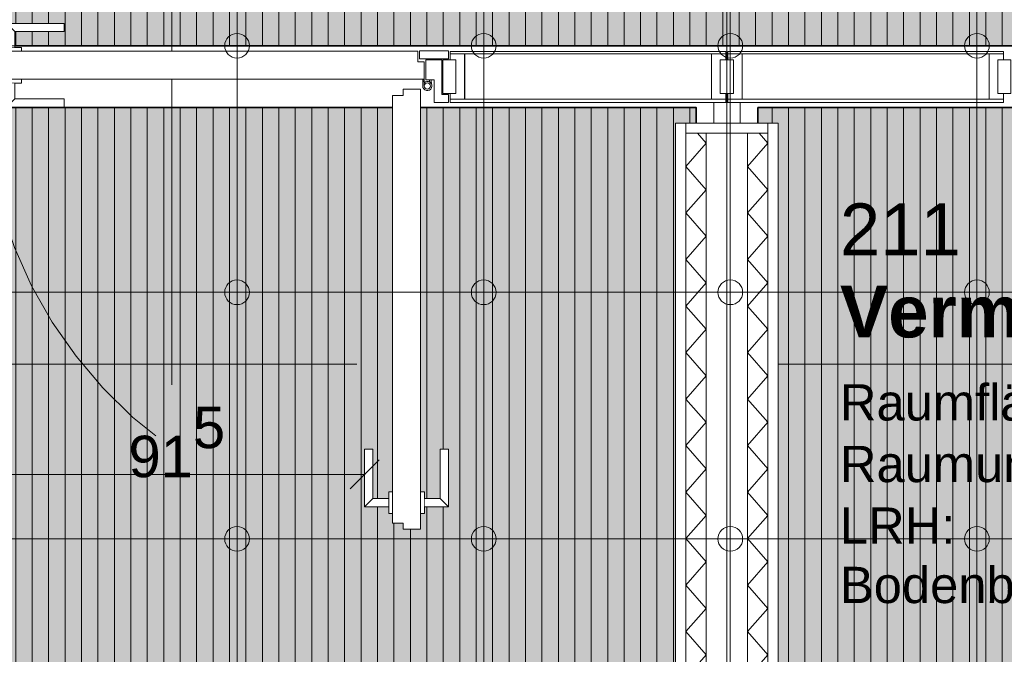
# Model space of a CAD drawing. Header units: metres. Extents: x -45 to 152, y -127 to 99.
# Tile 25 of 256: x -35.47 to -33.08, y -19.61 to -18.06. Entities that reach past the tile are written whole.
import ezdxf
from ezdxf.enums import TextEntityAlignment as Align

# ---------------------------------------------------------------- set-up
doc = ezdxf.new("R2010")
doc.units = ezdxf.units.M
doc.header["$PDMODE"] = 1
doc.header["$PDSIZE"] = -2
for name, pattern in [('Achsen 01', [5.291531, 3.175, -1.058062, 0.352704, -0.705764]), ('gestrichelt - 01', [2, 1, -1]), ('Raster 01', [2, 1, -1])]:
    doc.linetypes.add(name, pattern=pattern)
doc.layers.get('0').update_dxf_attribs({"lineweight": 25})
for name, color, linetype, lineweight in [('027_Tischlerarbeiten-340 Innentüren', 7, 'Continuous', 9), ('036_Bodenbelagarbeiten-350 Doppelbodenelement', 7, 'Continuous', 9), ('039_Trockenbauarbeiten-340 Gipskarton', 7, 'Continuous', 9), ('_1.35m (3D)', 7, 'Continuous', 9), ('_GRU (2D)', 7, 'Continuous', 9), ('_OG 2 (2D)', 7, 'Continuous', 9), ('_OG 2 - DS (2D)', 7, 'Continuous', 9), ('AV1-Stempel-Raumstempel', 7, 'Continuous', 9)]:
    doc.layers.add(name, color=color, linetype=linetype, lineweight=lineweight)
for name, color, linetype, lineweight, true_color in [('031_Metallbauarbeiten-350 Lamellendecke DS', 7, 'Continuous', 35, 0x666666), ('039_Trockenbauarbeiten-340 Dämmung', 7, 'Continuous', 9, 0xc0c0c0), ('AV1-Achsen', 1, 'Achsen 01', 18, 0xff0000), ('AV1-Raster', 7, 'Raster 01', 9, 0xa6a6a6)]:
    doc.layers.add(name, color=color, linetype=linetype, lineweight=lineweight, true_color=true_color)
doc.layers.get('0').freeze()
doc.styles.add('Arial', font='arial.ttf')
doc.styles.add('Arial (bold)', font='arialbd.ttf')
doc.dimstyles.new('COE 50', dxfattribs={"dimtxt": 126.090495, "dimasz": 0.001414, "dimexe": 0.001, "dimexo": 0.01, "dimgap": 0.001, "dimtad": 1, "dimdec": 3, "dimtxsty": 'Arial', "dimblk": 'VW_SLASH-4', "dimblk1": 'VW_SLASH-4', "dimblk2": 'VW_SLASH-4', "dimcen": 0, "dimadec": 3, "dimazin": 0, "dimtfac": 0.8, "dimtdec": 3, "dimtix": 1, "dimtmove": 0, "dimatfit": 0, "dimldrblk": 'VW_SLASH-3', "dimfxl": 0.002, "dimfxlon": 1, "dimfrac": 2, "dimtolj": 1, "dimarcsym": 0})
pattern_1 = [(90, (0, 0), (0.04, 0), [])]

# ---------------------------------------------------------------- blocks, each defined once
blk = doc.blocks.new('Group-2')
at = {"layer": 'AV1-Raster'}
for p, q in [((-35.1, -22.95), (-35.1, 1.35)), ((-33.75, -22.95), (-33.75, 1.35)), ((1.35, -18.9), (-40.5, -18.9))]:
    blk.add_line(p, q, dxfattribs=at)
blk = doc.blocks.new('1.35m (3D)')
at = {"layer": 'AV1-Raster', "color": 7}
blk.add_blockref('Group-2', (0, 0), dxfattribs=at)
blk = doc.blocks.new('OG 2 - DS (2D)')
at = {"layer": '031_Metallbauarbeiten-350 Lamellendecke DS', "linetype": 'Continuous', "lineweight": 0, "transparency": 33554508}
for color, points in [(254, [(-39.025, -16.375), (-23.075, -16.375), (-23.075, -18.125), (-39.025, -18.125)]), (190, [(-39.025, -16.375), (-23.075, -16.375), (-23.075, -18.125), (-39.025, -18.125)]), (254, [(-39.025, -18.275), (-33.825, -18.275), (-33.825, -21.385), (-39.025, -21.385)]), (190, [(-39.025, -18.275), (-33.825, -18.275), (-33.825, -21.385), (-39.025, -21.385)]), (254, [(-33.675, -18.275), (-29.775, -18.275), (-29.775, -21.385), (-33.675, -21.385)]), (190, [(-33.675, -18.275), (-29.775, -18.275), (-29.775, -21.385), (-33.675, -21.385)])]:
    blk.add_hatch(color=color, dxfattribs=at).paths.add_polyline_path(points)
at = {"layer": '031_Metallbauarbeiten-350 Lamellendecke DS', "linetype": 'Continuous', "lineweight": 9, "transparency": 33554508}
h = blk.add_hatch(dxfattribs=at)
h.set_pattern_fill('Lamellendecke', color=252, style=0, pattern_type=2)
h.set_pattern_definition(pattern_1)
h.paths.add_polyline_path([(-39.025, -16.375), (-23.075, -16.375), (-23.075, -18.125), (-39.025, -18.125)])
h = blk.add_hatch(dxfattribs=at)
h.set_pattern_fill('Lamellendecke', color=252, style=0, pattern_type=2)
h.set_pattern_definition(pattern_1)
h.paths.add_polyline_path([(-39.025, -18.275), (-33.825, -18.275), (-33.825, -21.385), (-39.025, -21.385)])
h = blk.add_hatch(dxfattribs=at)
h.set_pattern_fill('Lamellendecke', color=252, style=0, pattern_type=2)
h.set_pattern_definition(pattern_1)
h.paths.add_polyline_path([(-33.675, -18.275), (-29.775, -18.275), (-29.775, -21.385), (-33.675, -21.385)])
at = {"layer": '031_Metallbauarbeiten-350 Lamellendecke DS', "flags": 128}
for points in [[(-39.025, -16.375), (-23.075, -16.375), (-23.075, -18.125), (-39.025, -18.125)], [(-39.025, -18.275), (-33.825, -18.275), (-33.825, -21.385), (-39.025, -21.385)], [(-33.675, -18.275), (-29.775, -18.275), (-29.775, -21.385), (-33.675, -21.385)]]:
    blk.add_lwpolyline(points, close=True, dxfattribs=at)
at = {"layer": '031_Metallbauarbeiten-350 Lamellendecke DS', "color": 251, "linetype": 'Continuous', "lineweight": 35, "transparency": 33554687, "flags": 128}
for points in [[(-39.025, -16.375), (-23.075, -16.375), (-23.075, -18.125), (-39.025, -18.125)], [(-39.025, -18.275), (-33.825, -18.275), (-33.825, -21.385), (-39.025, -21.385)], [(-33.675, -18.275), (-29.775, -18.275), (-29.775, -21.385), (-33.675, -21.385)]]:
    blk.add_lwpolyline(points, close=True, dxfattribs=at)
blk = doc.blocks.new('Group-20')
at = {"color": 255, "linetype": 'Continuous', "lineweight": 5}
blk.add_wipeout([(-33.8, -21.475), (-33.8, -18.338), (-33.85, -18.338), (-33.85, -21.475)], dxfattribs=at).dxf.layer = '039_Trockenbauarbeiten-340 Dämmung'
at = {"layer": '039_Trockenbauarbeiten-340 Dämmung', "linetype": 'Continuous', "lineweight": 5, "flags": 128}
blk.add_lwpolyline([(-33.8, -21.475), (-33.8, -18.338), (-33.85, -18.338), (-33.85, -21.475)], close=True, dxfattribs=at)
blk = doc.blocks.new('Group-21')
at = {"layer": '039_Trockenbauarbeiten-340 Dämmung', "transparency": 33554687, "flags": 128}
blk.add_lwpolyline([(-33.85, -21.475), (-33.8, -21.4184), (-33.85, -21.3618), (-33.8, -21.3052), (-33.85, -21.2486), (-33.8, -21.192), (-33.85, -21.1354), (-33.8, -21.0788), (-33.85, -21.0222), (-33.8, -20.9656), (-33.85, -20.909), (-33.8, -20.8524), (-33.85, -20.7958), (-33.8, -20.7392), (-33.85, -20.6826), (-33.8, -20.626), (-33.85, -20.5694), (-33.8, -20.5128), (-33.85, -20.4562), (-33.8, -20.3996), (-33.85, -20.343), (-33.8, -20.2864), (-33.85, -20.2298), (-33.8, -20.1732), (-33.85, -20.1166), (-33.8, -20.06), (-33.85, -20.0034), (-33.8, -19.9468), (-33.85, -19.8902), (-33.8, -19.8336), (-33.85, -19.777), (-33.8, -19.7205), (-33.85, -19.6639), (-33.8, -19.6073), (-33.85, -19.5507), (-33.8, -19.4941), (-33.85, -19.4375), (-33.8, -19.3809), (-33.85, -19.3243), (-33.8, -19.2677), (-33.85, -19.2111), (-33.8, -19.1545), (-33.85, -19.0979), (-33.8, -19.0413), (-33.85, -18.9847), (-33.8, -18.9281), (-33.85, -18.8715), (-33.8, -18.8149), (-33.85, -18.7583), (-33.8, -18.7017), (-33.85, -18.6451), (-33.8, -18.5885), (-33.85, -18.5319), (-33.8, -18.4753), (-33.85, -18.4187), (-33.8, -18.3621), (-33.8213, -18.338)], dxfattribs=at)
blk = doc.blocks.new('Group-22')
at = {"layer": '039_Trockenbauarbeiten-340 Dämmung'}
blk.add_blockref('Group-20', (0, 0), dxfattribs=at)
at = {"layer": '039_Trockenbauarbeiten-340 Dämmung', "transparency": 33554687}
blk.add_blockref('Group-21', (0, 0), dxfattribs=at)
blk = doc.blocks.new('Group-23')
at = {"color": 255, "linetype": 'Continuous', "lineweight": 5}
blk.add_wipeout([(-33.65, -21.475), (-33.65, -18.338), (-33.7, -18.338), (-33.7, -21.475)], dxfattribs=at).dxf.layer = '039_Trockenbauarbeiten-340 Dämmung'
at = {"layer": '039_Trockenbauarbeiten-340 Dämmung', "linetype": 'Continuous', "lineweight": 5, "flags": 128}
blk.add_lwpolyline([(-33.65, -21.475), (-33.65, -18.338), (-33.7, -18.338), (-33.7, -21.475)], close=True, dxfattribs=at)
blk = doc.blocks.new('Group-24')
at = {"layer": '039_Trockenbauarbeiten-340 Dämmung', "transparency": 33554687, "flags": 128}
blk.add_lwpolyline([(-33.7, -21.475), (-33.65, -21.4184), (-33.7, -21.3618), (-33.65, -21.3052), (-33.7, -21.2486), (-33.65, -21.192), (-33.7, -21.1354), (-33.65, -21.0788), (-33.7, -21.0222), (-33.65, -20.9656), (-33.7, -20.909), (-33.65, -20.8524), (-33.7, -20.7958), (-33.65, -20.7392), (-33.7, -20.6826), (-33.65, -20.626), (-33.7, -20.5694), (-33.65, -20.5128), (-33.7, -20.4562), (-33.65, -20.3996), (-33.7, -20.343), (-33.65, -20.2864), (-33.7, -20.2298), (-33.65, -20.1732), (-33.7, -20.1166), (-33.65, -20.06), (-33.7, -20.0034), (-33.65, -19.9468), (-33.7, -19.8902), (-33.65, -19.8336), (-33.7, -19.777), (-33.65, -19.7205), (-33.7, -19.6639), (-33.65, -19.6073), (-33.7, -19.5507), (-33.65, -19.4941), (-33.7, -19.4375), (-33.65, -19.3809), (-33.7, -19.3243), (-33.65, -19.2677), (-33.7, -19.2111), (-33.65, -19.1545), (-33.7, -19.0979), (-33.65, -19.0413), (-33.7, -18.9847), (-33.65, -18.9281), (-33.7, -18.8715), (-33.65, -18.8149), (-33.7, -18.7583), (-33.65, -18.7017), (-33.7, -18.6451), (-33.65, -18.5885), (-33.7, -18.5319), (-33.65, -18.4753), (-33.7, -18.4187), (-33.65, -18.3621), (-33.6713, -18.338)], dxfattribs=at)
blk = doc.blocks.new('Group-25')
at = {"layer": '039_Trockenbauarbeiten-340 Dämmung'}
blk.add_blockref('Group-23', (0, 0), dxfattribs=at)
at = {"layer": '039_Trockenbauarbeiten-340 Dämmung', "transparency": 33554687}
blk.add_blockref('Group-24', (0, 0), dxfattribs=at)
blk = doc.blocks.new('Raumstempel - Symbol - 1 (2D)')
at = {"layer": 'AV1-Stempel-Raumstempel', "attachment_point": 1, "line_spacing_factor": 0.967919, "style": 'Arial'}
for s, insert, char_height in [('Raumfläche:', (0.2, -0.6736), 0.088263), ('m²', (1.6225, -0.6736), 0.08826), ('Raumumf.:', (0.2, -0.8236), 0.08826), ('m', (1.6225, -0.8236), 0.0883), ('LRH:', (0.2, -0.9736), 0.08826), ('m', (1.6225, -0.9736), 0.0883), ('Bodenbelag:', (0.2, -1.118), 0.088263), ('Decke:', (0.2, -1.4131), 0.08826), ('Höhe DA:', (0.2, -1.5607), 0.08826), ('m', (1.6225, -1.5625), 0.0883)]:
    blk.add_mtext(s, dxfattribs=dict(at, insert=insert, char_height=char_height))
at = {"layer": 'AV1-Stempel-Raumstempel'}
for tag, style, p in [('Raumnummer', 'Arial', (0.2, -0.2337)), ('Raumname', 'Arial (bold)', (0.2, -0.4337))]:
    blk.add_attdef(tag, text='', height=0.1261, dxfattribs=dict(at, style=style)).set_placement(p, align=Align.TOP_LEFT)
at = {"layer": 'AV1-Stempel-Raumstempel', "style": 'Arial'}
for tag, p in [('Raumfläche', (1.5725, -0.6736)), ('Raumumfang', (1.5725, -0.8236)), ('LRH', (1.5725, -0.9736)), ('Bodenbelag', (1.7253, -1.1199)), ('Bodendetail', (1.7253, -1.2674)), ('Decke', (1.7278, -1.415)), ('Höhe_DA', (1.5725, -1.5625))]:
    blk.add_attdef(tag, text='', height=0.0883, dxfattribs=at).set_placement(p, align=Align.TOP_RIGHT)
blk = doc.blocks.new('Group-660')
at = {"layer": '027_Tischlerarbeiten-340 Innentüren', "color": 7, "lineweight": 13}
for p, q in [((-34.49, -18.223), (-34.49, -18.2065)), ((-34.4865, -18.2085), (-34.49, -18.2085)), ((-34.4865, -18.2118), (-34.49, -18.2118)), ((-34.4865, -18.2148), (-34.4841, -18.2174)), ((-34.4729, -18.2125), (-34.4727, -18.2135)), ((-34.4695, -18.2118), (-34.4677, -18.2208))]:
    blk.add_line(p, q, dxfattribs=at)
at = {"color": 255, "lineweight": 13}
blk.add_wipeout([(-34.4865, -18.2148), (-34.4796, -18.2118), (-34.4723, -18.2138), (-34.4679, -18.2199), (-34.4684, -18.2274), (-34.4735, -18.233), (-34.481, -18.234), (-34.4875, -18.2301), (-34.49, -18.223), (-34.4787, -18.223)], dxfattribs=at).dxf.layer = '027_Tischlerarbeiten-340 Innentüren'
at = {"layer": '027_Tischlerarbeiten-340 Innentüren', "color": 7, "lineweight": 13}
blk.add_arc((-34.4787, -18.223), 0.0112, 180, 133.5422, dxfattribs=at)
at = {"color": 255, "lineweight": 13}
blk.add_wipeout([(-34.471, -18.223), (-34.4733, -18.2285), (-34.4787, -18.2308), (-34.4842, -18.2285), (-34.4865, -18.223), (-34.4842, -18.2175), (-34.4787, -18.2153), (-34.4733, -18.2175)], dxfattribs=at).dxf.layer = '027_Tischlerarbeiten-340 Innentüren'
at = {"layer": '027_Tischlerarbeiten-340 Innentüren', "color": 7, "lineweight": 13}
blk.add_line((-34.4865, -18.223), (-34.4865, -18.2065), dxfattribs=at)
blk.add_circle((-34.4787, -18.223), 0.00775, dxfattribs=at)
at = {"color": 255, "lineweight": 13}
blk.add_wipeout([(-34.4695, -18.2118), (-34.4695, -18.2118), (-34.4695, -18.2118), (-34.4695, -18.2118), (-34.4695, -18.2118), (-34.4695, -18.2117), (-34.4695, -18.2117), (-34.4695, -18.2117), (-34.4695, -18.2117), (-34.469, -18.2117)], dxfattribs=at).dxf.layer = '027_Tischlerarbeiten-340 Innentüren'
at = {"layer": '027_Tischlerarbeiten-340 Innentüren', "color": 7, "lineweight": 13}
blk.add_arc((-34.469, -18.2117), 0.0005, 180, 191.1444, dxfattribs=at)
at = {"color": 255, "lineweight": 13}
blk.add_wipeout([(-34.4729, -18.2125), (-34.4729, -18.2124), (-34.473, -18.2123), (-34.473, -18.2122), (-34.473, -18.2121), (-34.473, -18.212), (-34.473, -18.2119), (-34.473, -18.2118), (-34.473, -18.2117), (-34.469, -18.2117)], dxfattribs=at).dxf.layer = '027_Tischlerarbeiten-340 Innentüren'
at = {"layer": '027_Tischlerarbeiten-340 Innentüren', "color": 7, "lineweight": 13}
for p, q in [((-34.473, -18.2117), (-34.473, -18.2085)), ((-34.4695, -18.2085), (-34.4695, -18.2117))]:
    blk.add_line(p, q, dxfattribs=at)
blk.add_arc((-34.469, -18.2117), 0.004, 180, 191.1444, dxfattribs=at)
blk = doc.blocks.new('Group-661')
at = {"color": 255, "lineweight": 13}
blk.add_wipeout([(-35.5568, -18.2065), (-35.5575, -18.2058), (-35.5575, -18.1652), (-35.5568, -18.1645), (-35.5425, -18.1645), (-35.5425, -18.1392), (-35.5418, -18.1385), (-34.5022, -18.1385), (-34.5015, -18.1392), (-34.5015, -18.1645), (-34.4872, -18.1645), (-34.4865, -18.1652), (-34.4865, -18.2058), (-34.4872, -18.2065)], dxfattribs=at).dxf.layer = '027_Tischlerarbeiten-340 Innentüren'
at = {"layer": '027_Tischlerarbeiten-340 Innentüren', "color": 7, "lineweight": 13, "flags": 128}
blk.add_lwpolyline([(-35.5568, -18.2065), (-35.5575, -18.2058), (-35.5575, -18.1652), (-35.5568, -18.1645), (-35.5425, -18.1645), (-35.5425, -18.1392), (-35.5418, -18.1385), (-34.5022, -18.1385), (-34.5015, -18.1392), (-34.5015, -18.1645), (-34.4872, -18.1645), (-34.4865, -18.1652), (-34.4865, -18.2058), (-34.4872, -18.2065)], close=True, dxfattribs=at)
blk = doc.blocks.new('Group-662')
at = {"color": 255, "linetype": 'Continuous', "lineweight": 13}
for points in [[(-35.519, -18.1385), (-35.466, -18.1385), (-35.466, -18.129), (-35.519, -18.129)], [(-35.519, -18.2065), (-35.466, -18.2065), (-35.466, -18.216), (-35.519, -18.216)]]:
    blk.add_wipeout(points, dxfattribs=at).dxf.layer = '027_Tischlerarbeiten-340 Innentüren'
at = {"layer": '027_Tischlerarbeiten-340 Innentüren', "color": 8, "linetype": 'Continuous', "lineweight": 13, "flags": 128}
for points in [[(-35.519, -18.1385), (-35.466, -18.1385), (-35.466, -18.129), (-35.519, -18.129)], [(-35.519, -18.2065), (-35.466, -18.2065), (-35.466, -18.216), (-35.519, -18.216)]]:
    blk.add_lwpolyline(points, close=True, dxfattribs=at)
at = {"color": 255, "linetype": 'Continuous', "lineweight": 13}
for points in [[(-35.4825, -18.1286), (-35.4825, -18.0905), (-35.3625, -18.0905), (-35.3625, -18.0705), (-35.5025, -18.0705), (-35.5025, -18.1286)], [(-35.4825, -18.2165), (-35.4825, -18.2545), (-35.3625, -18.2545), (-35.3625, -18.2745), (-35.5025, -18.2745), (-35.5025, -18.2165)]]:
    blk.add_wipeout(points, dxfattribs=at).dxf.layer = '027_Tischlerarbeiten-340 Innentüren'
at = {"layer": '027_Tischlerarbeiten-340 Innentüren', "color": 8, "linetype": 'Continuous', "lineweight": 13}
for p, q in [((-35.5025, -18.0705), (-35.4825, -18.0905)), ((-35.5025, -18.2745), (-35.4825, -18.2545))]:
    blk.add_line(p, q, dxfattribs=at)
at = {"layer": '027_Tischlerarbeiten-340 Innentüren', "color": 8, "linetype": 'Continuous', "lineweight": 13, "flags": 128}
for points in [[(-35.4825, -18.1286), (-35.4825, -18.0905), (-35.3625, -18.0905), (-35.3625, -18.0705), (-35.5025, -18.0705), (-35.5025, -18.1286)], [(-35.4825, -18.2165), (-35.4825, -18.2545), (-35.3625, -18.2545), (-35.3625, -18.2745), (-35.5025, -18.2745), (-35.5025, -18.2165)]]:
    blk.add_lwpolyline(points, dxfattribs=at)
blk = doc.blocks.new('Group-664')
at = {"color": 255, "lineweight": 13}
blk.add_wipeout([(-34.4952, -19.301), (-34.4959, -19.3017), (-34.5365, -19.3017), (-34.5372, -19.301), (-34.5372, -19.2867), (-34.5625, -19.2867), (-34.5632, -19.286), (-34.5632, -18.2465), (-34.5625, -18.2458), (-34.5372, -18.2458), (-34.5372, -18.2315), (-34.5365, -18.2308), (-34.4959, -18.2308), (-34.4952, -18.2315)], dxfattribs=at).dxf.layer = '027_Tischlerarbeiten-340 Innentüren'
at = {"layer": '027_Tischlerarbeiten-340 Innentüren', "color": 7, "lineweight": 13, "flags": 128}
blk.add_lwpolyline([(-34.4952, -19.301), (-34.4959, -19.3017), (-34.5365, -19.3017), (-34.5372, -19.301), (-34.5372, -19.2867), (-34.5625, -19.2867), (-34.5632, -19.286), (-34.5632, -18.2465), (-34.5625, -18.2458), (-34.5372, -18.2458), (-34.5372, -18.2315), (-34.5365, -18.2308), (-34.4959, -18.2308), (-34.4952, -18.2315)], close=True, dxfattribs=at)
blk = doc.blocks.new('Group-665')
at = {"color": 255, "linetype": 'Continuous', "lineweight": 13}
for points in [[(-34.5632, -19.2632), (-34.5632, -19.2102), (-34.5727, -19.2102), (-34.5727, -19.2632)], [(-34.4952, -19.2632), (-34.4952, -19.2102), (-34.4857, -19.2102), (-34.4857, -19.2632)]]:
    blk.add_wipeout(points, dxfattribs=at).dxf.layer = '027_Tischlerarbeiten-340 Innentüren'
at = {"layer": '027_Tischlerarbeiten-340 Innentüren', "color": 8, "linetype": 'Continuous', "lineweight": 13, "flags": 128}
for points in [[(-34.5632, -19.2632), (-34.5632, -19.2102), (-34.5727, -19.2102), (-34.5727, -19.2632)], [(-34.4952, -19.2632), (-34.4952, -19.2102), (-34.4857, -19.2102), (-34.4857, -19.2632)]]:
    blk.add_lwpolyline(points, close=True, dxfattribs=at)
at = {"color": 255, "linetype": 'Continuous', "lineweight": 13}
for points in [[(-34.5732, -19.2268), (-34.6112, -19.2268), (-34.6112, -19.1068), (-34.6312, -19.1068), (-34.6312, -19.2468), (-34.5732, -19.2468)], [(-34.4853, -19.2268), (-34.4472, -19.2268), (-34.4472, -19.1068), (-34.4272, -19.1068), (-34.4272, -19.2468), (-34.4853, -19.2468)]]:
    blk.add_wipeout(points, dxfattribs=at).dxf.layer = '027_Tischlerarbeiten-340 Innentüren'
at = {"layer": '027_Tischlerarbeiten-340 Innentüren', "color": 8, "linetype": 'Continuous', "lineweight": 13}
for p, q in [((-34.6312, -19.2468), (-34.6112, -19.2268)), ((-34.4272, -19.2468), (-34.4472, -19.2268))]:
    blk.add_line(p, q, dxfattribs=at)
at = {"layer": '027_Tischlerarbeiten-340 Innentüren', "color": 8, "linetype": 'Continuous', "lineweight": 13, "flags": 128}
for points in [[(-34.5732, -19.2268), (-34.6112, -19.2268), (-34.6112, -19.1068), (-34.6312, -19.1068), (-34.6312, -19.2468), (-34.5732, -19.2468)], [(-34.4853, -19.2268), (-34.4472, -19.2268), (-34.4472, -19.1068), (-34.4272, -19.1068), (-34.4272, -19.2468), (-34.4853, -19.2468)]]:
    blk.add_lwpolyline(points, dxfattribs=at)
blk = doc.blocks.new('VW_SLASH-4')
at = {"color": 0, "linetype": 'ByBlock', "lineweight": -2, "transparency": 16777216}
blk.add_line((0, 0), (-1, 0), dxfattribs=at)
at = {"color": 0, "linetype": 'Continuous', "lineweight": 15, "transparency": 16777216, "flags": 128}
blk.add_lwpolyline([(0.5, 0.5), (-0.5, -0.5)], dxfattribs=at)
blk = doc.blocks.new('*D1834')
at = {"layer": '027_Tischlerarbeiten-340 Innentüren', "color": 0, "lineweight": -2}
for p, q in [((-35.5447, -19.2681), (-35.5447, -19.1181)), ((-34.6312, -19.2368), (-34.6312, -19.1181)), ((-34.7019, -19.1681), (-35.474, -19.1681))]:
    blk.add_line(p, q, dxfattribs=at)
at = {"layer": 'Defpoints', "color": 0}
for p in [(-35.5447, -19.1681), (-34.6312, -19.2468), (-35.5447, -19.3017)]:
    blk.add_point(p, dxfattribs=at)
at = {"layer": '027_Tischlerarbeiten-340 Innentüren', "color": 0, "lineweight": -2, "xscale": 0.070693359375, "yscale": 0.070693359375, "zscale": 0.070693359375, "rotation": 180}
blk.add_blockref('VW_SLASH-4', (-35.5447, -19.1681), dxfattribs=at)
at = {"layer": '027_Tischlerarbeiten-340 Innentüren', "color": 0, "lineweight": -2, "xscale": 0.070693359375, "yscale": 0.070693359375, "zscale": 0.070693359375}
blk.add_blockref('VW_SLASH-4', (-34.6312, -19.1681), dxfattribs=at)
at = {"layer": '027_Tischlerarbeiten-340 Innentüren', "color": 0, "insert": (-35.088, -19.0898), "char_height": 0.100872, "attachment_point": 5, "style": 'Arial'}
blk.add_mtext('\\A1;91\\S5^ ;', dxfattribs=at)
blk = doc.blocks.new('VW_SLASH-3')
at = {"color": 0, "linetype": 'ByBlock', "lineweight": -2, "transparency": 16777216}
blk.add_line((0, 0), (-1, 0), dxfattribs=at)
at = {"color": 0, "linetype": 'Continuous', "lineweight": 15, "transparency": 16777216, "flags": 128}
blk.add_lwpolyline([(0.5, 0.5), (-0.5, -0.5)], dxfattribs=at)
blk = doc.blocks.new('Group-735')
at = {"layer": 'AV1-Achsen'}
blk.add_line((-33.75, -26.5), (-33.75, 4.9), dxfattribs=at)
blk = doc.blocks.new('GRU (2D)')
at = {"layer": 'AV1-Achsen', "color": 7}
blk.add_blockref('Group-735', (0, 0), dxfattribs=at)
blk = doc.blocks.new('Group-672')
at = {"layer": '027_Tischlerarbeiten-340 Innentüren', "color": 7}
blk.add_blockref('Group-660', (0, 0), dxfattribs=at)
at = {"color": 255, "linetype": 'Continuous', "lineweight": 5, "transparency": 33554687}
for points in [[(-34.3877, -18.255), (-34.4227, -18.255), (-34.4227, -18.145), (-34.3877, -18.145)], [(-33.7127, -18.255), (-33.7477, -18.255), (-33.7477, -18.145), (-33.7127, -18.145)]]:
    blk.add_wipeout(points, dxfattribs=at).dxf.layer = '027_Tischlerarbeiten-340 Innentüren'
at = {"layer": '027_Tischlerarbeiten-340 Innentüren', "color": 7, "linetype": 'Continuous', "lineweight": 5, "transparency": 33554687, "flags": 128}
for points in [[(-34.3877, -18.255), (-34.4227, -18.255), (-34.4227, -18.145), (-34.3877, -18.145)], [(-33.7127, -18.255), (-33.7477, -18.255), (-33.7477, -18.145), (-33.7127, -18.145)]]:
    blk.add_lwpolyline(points, close=True, dxfattribs=at)
at = {"layer": '027_Tischlerarbeiten-340 Innentüren', "color": 7}
blk.add_blockref('Group-661', (0, 0), dxfattribs=at)
at = {"layer": '027_Tischlerarbeiten-340 Innentüren', "color": 8}
blk.add_blockref('Group-662', (0, 0), dxfattribs=at)
at = {"color": 255, "linetype": 'Continuous', "lineweight": 5, "transparency": 33554687}
for points in [[(-33.0773, -18.145), (-33.7477, -18.145), (-33.7477, -18.139), (-33.0773, -18.139)], [(-33.0773, -18.263), (-33.7477, -18.263), (-33.7477, -18.255), (-33.0773, -18.255)]]:
    blk.add_wipeout(points, dxfattribs=at).dxf.layer = '027_Tischlerarbeiten-340 Innentüren'
at = {"color": 255, "linetype": 'Continuous', "lineweight": 13, "transparency": 33554687}
blk.add_wipeout([(-33.734, -18.241), (-33.766, -18.241), (-33.766, -18.159), (-33.734, -18.159)], dxfattribs=at).dxf.layer = '027_Tischlerarbeiten-340 Innentüren'
at = {"layer": '027_Tischlerarbeiten-340 Innentüren', "color": 7, "linetype": 'Continuous', "lineweight": 5, "transparency": 33554687, "flags": 128}
for points in [[(-33.0773, -18.145), (-33.7477, -18.145), (-33.7477, -18.139), (-33.0773, -18.139)], [(-33.0773, -18.263), (-33.7477, -18.263), (-33.7477, -18.255), (-33.0773, -18.255)]]:
    blk.add_lwpolyline(points, close=True, dxfattribs=at)
at = {"layer": '027_Tischlerarbeiten-340 Innentüren', "color": 7, "linetype": 'Continuous', "lineweight": 13, "transparency": 33554687, "flags": 128}
blk.add_lwpolyline([(-33.734, -18.241), (-33.766, -18.241), (-33.766, -18.159), (-33.734, -18.159)], close=True, dxfattribs=at)
at = {"layer": '027_Tischlerarbeiten-340 Innentüren', "color": 8, "linetype": 'gestrichelt - 01', "lineweight": 13, "transparency": 33554687}
blk.add_arc((-34.4787, -18.223), 1.0782, 179.0183, 266.8939, dxfattribs=at)
at = {"layer": '027_Tischlerarbeiten-340 Innentüren', "color": 7}
blk.add_blockref('Group-664', (0, 0), dxfattribs=at)
at = {"color": 255, "linetype": 'Continuous', "lineweight": 5, "transparency": 33554687}
for points in [[(-33.7523, -18.255), (-33.7873, -18.255), (-33.7873, -18.145), (-33.7523, -18.145)], [(-33.0773, -18.255), (-33.1123, -18.255), (-33.1123, -18.145), (-33.0773, -18.145)]]:
    blk.add_wipeout(points, dxfattribs=at).dxf.layer = '027_Tischlerarbeiten-340 Innentüren'
at = {"layer": '027_Tischlerarbeiten-340 Innentüren', "color": 7, "linetype": 'Continuous', "lineweight": 5, "transparency": 33554687, "flags": 128}
for points in [[(-33.7523, -18.255), (-33.7873, -18.255), (-33.7873, -18.145), (-33.7523, -18.145)], [(-33.0773, -18.255), (-33.1123, -18.255), (-33.1123, -18.145), (-33.0773, -18.145)]]:
    blk.add_lwpolyline(points, close=True, dxfattribs=at)
at = {"layer": '027_Tischlerarbeiten-340 Innentüren', "color": 8}
blk.add_blockref('Group-665', (0, 0), dxfattribs=at)
at = {"layer": '027_Tischlerarbeiten-340 Innentüren'}
dim = blk.add_linear_dim(base=(-35.5447, -19.1681), p1=(-34.6312, -19.2468), p2=(-35.5447, -19.3017), text='91\\S5^ ;', dimstyle='COE 50', override={"dimtxt": 0.100872, "dimasz": 0.070693, "dimexe": 0.05, "dimgap": 0.01, "dimpost": '<>', "dimtxsty": 'Arial', "dimtmove": 2, "dimfxl": 0.1}, dxfattribs=at)
dim.commit()
dim.dimension.update_dxf_attribs({"geometry": '*D1834', "text_midpoint": (-35.088, -19.0898)})
at = {"color": 255, "linetype": 'Continuous', "lineweight": 5, "transparency": 33554687}
for points in [[(-33.7523, -18.145), (-34.4229, -18.145), (-34.4229, -18.139), (-33.7523, -18.139)], [(-33.7523, -18.263), (-34.4229, -18.263), (-34.4229, -18.255), (-33.7523, -18.255)]]:
    blk.add_wipeout(points, dxfattribs=at).dxf.layer = '027_Tischlerarbeiten-340 Innentüren'
at = {"color": 255, "linetype": 'Continuous', "lineweight": 13, "transparency": 33554687}
for points in [[(-33.766, -18.241), (-33.766, -18.159), (-33.734, -18.159), (-33.734, -18.241)], [(-33.091, -18.241), (-33.091, -18.159), (-33.059, -18.159), (-33.059, -18.241)]]:
    blk.add_wipeout(points, dxfattribs=at).dxf.layer = '027_Tischlerarbeiten-340 Innentüren'
at = {"layer": '027_Tischlerarbeiten-340 Innentüren', "color": 7, "linetype": 'Continuous', "lineweight": 5, "transparency": 33554687, "flags": 128}
for points in [[(-33.7523, -18.145), (-34.4229, -18.145), (-34.4229, -18.139), (-33.7523, -18.139)], [(-33.7523, -18.263), (-34.4229, -18.263), (-34.4229, -18.255), (-33.7523, -18.255)]]:
    blk.add_lwpolyline(points, close=True, dxfattribs=at)
at = {"layer": '027_Tischlerarbeiten-340 Innentüren', "color": 7, "linetype": 'Continuous', "lineweight": 13, "transparency": 33554687, "flags": 128}
for points in [[(-33.766, -18.241), (-33.766, -18.159), (-33.734, -18.159), (-33.734, -18.241)], [(-33.091, -18.241), (-33.091, -18.159), (-33.059, -18.159), (-33.059, -18.241)]]:
    blk.add_lwpolyline(points, close=True, dxfattribs=at)
at = {"color": 255, "linetype": 'Continuous', "lineweight": 13, "transparency": 33554687}
blk.add_wipeout([(-34.4823, -18.208), (-34.4823, -18.159), (-34.4433, -18.159), (-34.4433, -18.2435), (-34.4273, -18.2435), (-34.4273, -18.263), (-34.4623, -18.263), (-34.4623, -18.208)], dxfattribs=at).dxf.layer = '027_Tischlerarbeiten-340 Innentüren'
at = {"color": 255, "linetype": 'Continuous', "lineweight": 5, "transparency": 33554687}
blk.add_wipeout([(-33.718, -18.313), (-33.782, -18.313), (-33.782, -18.263), (-33.718, -18.263)], dxfattribs=at).dxf.layer = '027_Tischlerarbeiten-340 Innentüren'
at = {"layer": '027_Tischlerarbeiten-340 Innentüren', "color": 7, "linetype": 'Continuous', "lineweight": 13, "transparency": 33554687, "flags": 128}
blk.add_lwpolyline([(-34.4823, -18.208), (-34.4823, -18.159), (-34.4433, -18.159), (-34.4433, -18.2435), (-34.4273, -18.2435), (-34.4273, -18.263), (-34.4623, -18.263), (-34.4623, -18.208)], close=True, dxfattribs=at)
at = {"layer": '027_Tischlerarbeiten-340 Innentüren', "color": 7, "linetype": 'Continuous', "lineweight": 5, "transparency": 33554687, "flags": 128}
blk.add_lwpolyline([(-33.718, -18.313), (-33.782, -18.313), (-33.782, -18.263), (-33.718, -18.263)], close=True, dxfattribs=at)
at = {"color": 255, "linetype": 'Continuous', "lineweight": 13, "transparency": 33554687}
blk.add_wipeout([(-34.4273, -18.1565), (-34.498, -18.1565), (-34.498, -18.1375), (-34.4273, -18.1375)], dxfattribs=at).dxf.layer = '027_Tischlerarbeiten-340 Innentüren'
at = {"layer": '027_Tischlerarbeiten-340 Innentüren', "color": 7, "linetype": 'Continuous', "lineweight": 13, "transparency": 33554687, "flags": 128}
blk.add_lwpolyline([(-34.4273, -18.1565), (-34.498, -18.1565), (-34.498, -18.1375), (-34.4273, -18.1375)], close=True, dxfattribs=at)
at = {"color": 255, "linetype": 'Continuous', "lineweight": 13, "transparency": 33554687}
blk.add_wipeout([(-34.409, -18.241), (-34.441, -18.241), (-34.441, -18.159), (-34.409, -18.159)], dxfattribs=at).dxf.layer = '027_Tischlerarbeiten-340 Innentüren'
at = {"layer": '027_Tischlerarbeiten-340 Innentüren', "color": 7, "linetype": 'Continuous', "lineweight": 13, "transparency": 33554687, "flags": 128}
blk.add_lwpolyline([(-34.409, -18.241), (-34.441, -18.241), (-34.441, -18.159), (-34.409, -18.159)], close=True, dxfattribs=at)
at = {"color": 255, "linetype": 'Continuous', "lineweight": 5, "transparency": 33554687}
blk.add_wipeout([(-34.3879, -18.255), (-34.4229, -18.255), (-34.4229, -18.145), (-34.3879, -18.145)], dxfattribs=at).dxf.layer = '027_Tischlerarbeiten-340 Innentüren'
at = {"layer": '027_Tischlerarbeiten-340 Innentüren', "color": 7, "linetype": 'Continuous', "lineweight": 5, "transparency": 33554687, "flags": 128}
blk.add_lwpolyline([(-34.3879, -18.255), (-34.4229, -18.255), (-34.4229, -18.145), (-34.3879, -18.145)], close=True, dxfattribs=at)
at = {"color": 255, "linetype": 'Continuous', "lineweight": 13, "transparency": 33554687}
blk.add_wipeout([(-34.441, -18.241), (-34.441, -18.159), (-34.409, -18.159), (-34.409, -18.241)], dxfattribs=at).dxf.layer = '027_Tischlerarbeiten-340 Innentüren'
at = {"layer": '027_Tischlerarbeiten-340 Innentüren', "color": 7, "linetype": 'Continuous', "lineweight": 13, "transparency": 33554687, "flags": 128}
blk.add_lwpolyline([(-34.441, -18.241), (-34.441, -18.159), (-34.409, -18.159), (-34.409, -18.241)], close=True, dxfattribs=at)
blk = doc.blocks.new('OG 2 (2D)')
at = {"layer": '036_Bodenbelagarbeiten-350 Doppelbodenelement', "color": 230, "linetype": 'Continuous', "flags": 128}
for points in [[(-35.5416, -19.325), (-34.9416, -19.325), (-34.9416, -19.925), (-35.5416, -19.925)], [(-34.9416, -19.325), (-34.3416, -19.325), (-34.3416, -19.925), (-34.9416, -19.925)], [(-33.1416, -19.325), (-32.5416, -19.325), (-32.5416, -19.925), (-33.1416, -19.925)]]:
    blk.add_lwpolyline(points, close=True, dxfattribs=at)
at = {"layer": '039_Trockenbauarbeiten-340 Dämmung', "color": 7, "transparency": 33554687}
for name in ['Group-22', 'Group-25']:
    blk.add_blockref(name, (0, 0), dxfattribs=at)
at = {"layer": 'AV1-Stempel-Raumstempel'}
blk.add_blockref('Raumstempel - Symbol - 1 (2D)', (-33.675, -18.275), dxfattribs=at).add_auto_attribs({'Raumname': 'Vermit.- KBD / Res. DP', 'Raumnummer': '211', 'Bodendetail': '(BA 3.4)', 'Raumfläche': '12,48', 'LRH': '3', 'Raumumfang': '14,2', 'Höhe_DA': '0,25', 'Decke': 'Lamellendecke', 'Bodenbelag': 'Nadelfilz'})
at = {"color": 255}
for points in [[(-33.875, -21.475), (-33.875, -18.313), (-33.85, -18.313), (-33.85, -21.475)], [(-33.625, -21.475), (-33.625, -18.313), (-33.65, -18.313), (-33.65, -21.475)]]:
    blk.add_wipeout(points, dxfattribs=at).dxf.layer = '039_Trockenbauarbeiten-340 Gipskarton'
at = {"layer": '036_Bodenbelagarbeiten-350 Doppelbodenelement', "color": 230, "linetype": 'Continuous', "flags": 128}
for points in [[(-34.3416, -19.325), (-33.7416, -19.325), (-33.7416, -19.925), (-34.3416, -19.925)], [(-33.7416, -19.325), (-33.1416, -19.325), (-33.1416, -19.925), (-33.7416, -19.925)]]:
    blk.add_lwpolyline(points, close=True, dxfattribs=at)
at = {"layer": '039_Trockenbauarbeiten-340 Gipskarton', "flags": 128}
for points in [[(-33.875, -21.475), (-33.875, -18.313), (-33.85, -18.313), (-33.85, -21.475)], [(-33.625, -21.475), (-33.625, -18.313), (-33.65, -18.313), (-33.65, -21.475)]]:
    blk.add_lwpolyline(points, close=True, dxfattribs=at)
at = {"layer": '027_Tischlerarbeiten-340 Innentüren', "color": 7, "transparency": 33554687}
blk.add_blockref('Group-672', (0, 0), dxfattribs=at)
at = {"layer": '036_Bodenbelagarbeiten-350 Doppelbodenelement', "color": 230, "linetype": 'Continuous', "flags": 128}
for points in [[(-35.5416, -17.525), (-34.9416, -17.525), (-34.9416, -18.125), (-35.5416, -18.125)], [(-34.9416, -17.525), (-34.3416, -17.525), (-34.3416, -18.125), (-34.9416, -18.125)], [(-34.3416, -17.525), (-33.7416, -17.525), (-33.7416, -18.125), (-34.3416, -18.125)], [(-33.7416, -17.525), (-33.1416, -17.525), (-33.1416, -18.125), (-33.7416, -18.125)], [(-33.1416, -17.525), (-32.5416, -17.525), (-32.5416, -18.125), (-33.1416, -18.125)], [(-35.5416, -18.125), (-34.9416, -18.125), (-34.9416, -18.725), (-35.5416, -18.725)], [(-34.9416, -18.125), (-34.3416, -18.125), (-34.3416, -18.725), (-34.9416, -18.725)], [(-33.1416, -18.125), (-32.5416, -18.125), (-32.5416, -18.725), (-33.1416, -18.725)], [(-35.5416, -18.725), (-34.9416, -18.725), (-34.9416, -19.325), (-35.5416, -19.325)], [(-34.9416, -18.725), (-34.3416, -18.725), (-34.3416, -19.325), (-34.9416, -19.325)], [(-34.3416, -18.725), (-33.7416, -18.725), (-33.7416, -19.325), (-34.3416, -19.325)], [(-33.7416, -18.725), (-33.1416, -18.725), (-33.1416, -19.325), (-33.7416, -19.325)], [(-33.1416, -18.725), (-32.5416, -18.725), (-32.5416, -19.325), (-33.1416, -19.325)]]:
    blk.add_lwpolyline(points, close=True, dxfattribs=at)
at = {"layer": '036_Bodenbelagarbeiten-350 Doppelbodenelement', "color": 230, "lineweight": 18}
for centre in [(-34.9416, -18.125), (-34.3416, -18.125), (-33.7416, -18.125), (-33.1416, -18.125), (-34.9416, -18.725), (-34.3416, -18.725), (-33.7416, -18.725), (-33.1416, -18.725), (-34.9416, -19.325), (-34.3416, -19.325), (-33.7416, -19.325), (-33.1416, -19.325)]:
    blk.add_circle(centre, 0.03, dxfattribs=at)
at = {"color": 255}
blk.add_wipeout([(-33.65, -18.313), (-33.85, -18.313), (-33.85, -18.338), (-33.65, -18.338)], dxfattribs=at).dxf.layer = '039_Trockenbauarbeiten-340 Gipskarton'
at = {"layer": '036_Bodenbelagarbeiten-350 Doppelbodenelement', "color": 230, "linetype": 'Continuous', "flags": 128}
for points in [[(-34.3416, -18.125), (-33.7416, -18.125), (-33.7416, -18.725), (-34.3416, -18.725)], [(-33.7416, -18.125), (-33.1416, -18.125), (-33.1416, -18.725), (-33.7416, -18.725)]]:
    blk.add_lwpolyline(points, close=True, dxfattribs=at)
at = {"layer": '039_Trockenbauarbeiten-340 Gipskarton', "flags": 128}
blk.add_lwpolyline([(-33.65, -18.313), (-33.85, -18.313), (-33.85, -18.338), (-33.65, -18.338)], close=True, dxfattribs=at)

msp = doc.modelspace()

# ---------------------------------------------------------------- block references
at = {"layer": '_1.35m (3D)'}
msp.add_blockref('1.35m (3D)', (0, 0), dxfattribs=at)

# ---------------------------------------------------------------- next in the draw order: block references
at = {"layer": '_OG 2 - DS (2D)'}
msp.add_blockref('OG 2 - DS (2D)', (0, 0), dxfattribs=at)

# ---------------------------------------------------------------- next in the draw order: block references
at = {"layer": '_OG 2 (2D)'}
msp.add_blockref('OG 2 (2D)', (0, 0), dxfattribs=at)

# ---------------------------------------------------------------- next in the draw order: block references
at = {"layer": '_GRU (2D)'}
msp.add_blockref('GRU (2D)', (0, 0), dxfattribs=at)

doc.saveas('drawing.dxf')
